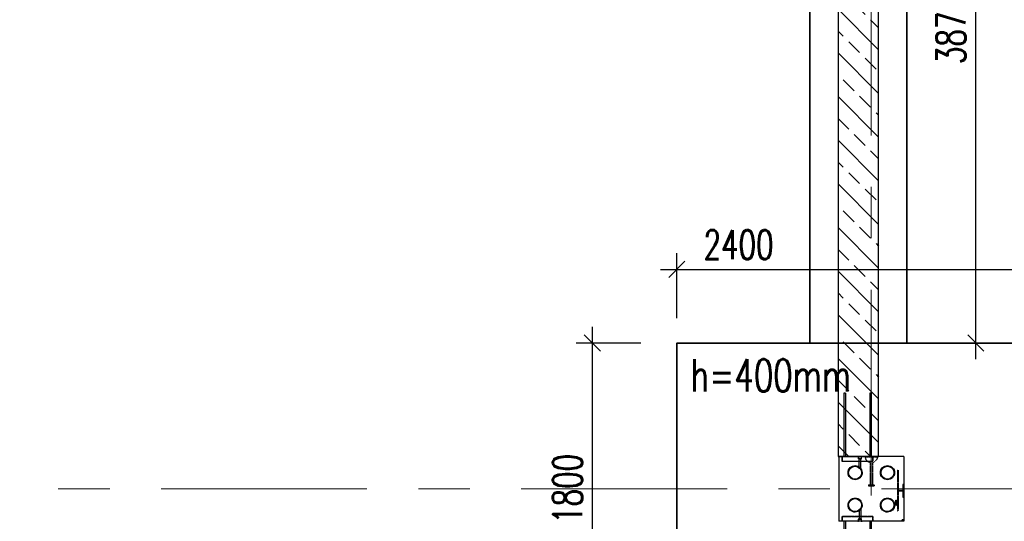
# Model space of a CAD drawing. Header units: millimetres. Extents: x 6071355 to 6728188, y -31956 to 56387.
# Tile 37 of 59: x 6100341 to 6106417, y 33683 to 36778. Entities that reach past the tile are written whole.
import ezdxf

# ---------------------------------------------------------------- set-up
doc = ezdxf.new("R2010")
doc.units = ezdxf.units.MM
doc.header["$MEASUREMENT"] = 0
doc.linetypes.add('DXK_LINE_DOT2', pattern=[3.9198, 1.9599, -1.9599])
doc.linetypes.add('Grid Line', pattern=[2222.5, 1270, -317.5, 317.5, -317.5])
doc.layers.add('A_wymiary', color=7, linetype='Continuous', lineweight=15, true_color=0x848484)
doc.layers.add('BZ_MUR_FUND', color=8, linetype='Continuous')
doc.layers.add('ELEMENTY', color=7, linetype='Continuous')
doc.layers.add('M_ŁAWY', color=3, linetype='Continuous', lineweight=35)
doc.layers.add('Standard 1350-A_01-RZUT PARTERU LUSTRO2_28_Nowe_MODO_A1_osie-1_Nr_pióra__7_Nr_pióra__7_Nr_pióra__7', color=7, linetype='Continuous', lineweight=18)
doc.styles.add('wymiar', font='romans.shx', dxfattribs={"width": 0.7})
doc.dimstyles.new('AB_100mm', dxfattribs={"dimscale": 100, "dimtxt": 1.8, "dimasz": 1, "dimexe": 1, "dimexo": 0, "dimtad": 1, "dimrnd": 1, "dimtxsty": 'wymiar', "dimblk": 'OBLIQUE', "dimcen": 2.5, "dimdle": 1, "dimclrd": 4, "dimclre": 4, "dimclrt": 3, "dimadec": 0, "dimazin": 0, "dimtfac": 1, "dimtix": 1, "dimtmove": 2, "dimatfit": 3, "dimfxl": 3, "dimfxlon": 1, "dimarcsym": 0})

# ---------------------------------------------------------------- blocks, each defined once
blk = doc.blocks.new('Part-86624973-182153 - 1482')
at = {"layer": 'ELEMENTY', "color": 2, "linetype": 'Continuous'}
for p, q in [((22370.1, 16825), (22370.1, 17225)), ((22370.1, 17225), (22770.1, 17225)), ((22770.1, 16825), (22770.1, 17225)), ((22370.1, 16825), (22770.1, 16825))]:
    blk.add_line(p, q, dxfattribs=at)
blk = doc.blocks.new('Part-86624973-182154 - 1482')
at = {"layer": 'ELEMENTY', "color": 1, "linetype": 'DXK_LINE_DOT2'}
for p, q in [((22770.1, 16835), (22760.1, 16835)), ((22760.1, 16825), (22760.1, 16835)), ((22770.1, 16825), (22770.1, 16835)), ((22770.1, 16825), (22760.1, 16825))]:
    blk.add_line(p, q, dxfattribs=at)
blk = doc.blocks.new('Part-86624973-182161 - 1482')
at = {"layer": 'ELEMENTY', "color": 1, "linetype": 'DXK_LINE_DOT2'}
for p, q in [((22582.2, 16860), (22578.2, 16860)), ((22578.2, 16860), (22578.2, 16830)), ((22582.2, 16860), (22582.2, 16830)), ((22582.2, 16830), (22578.2, 16830))]:
    blk.add_line(p, q, dxfattribs=at)
blk = doc.blocks.new('Part-86624973-182167 - 1482')
at = {"layer": 'ELEMENTY', "color": 1, "linetype": 'DXK_LINE_DOT2'}
for p, q in [((22740.1, 17205), (22740.1, 17015)), ((22770.1, 17205), (22740.1, 17205)), ((22741.1, 17016), (22741.1, 17204)), ((22741.1, 17204), (22770.1, 17204)), ((22770.1, 17204), (22770.1, 17205)), ((22740.1, 17015), (22770.1, 17015)), ((22770.1, 17016), (22741.1, 17016)), ((22770.1, 17015), (22770.1, 17016))]:
    blk.add_line(p, q, dxfattribs=at)
blk = doc.blocks.new('Part-86624973-182160 - 1482')
at = {"layer": 'ELEMENTY', "color": 1, "linetype": 'DXK_LINE_DOT2'}
for p, q in [((22540.2, 16830), (22540.2, 16825)), ((22540.2, 16830), (22620.2, 16830)), ((22540.2, 16825), (22620.2, 16825)), ((22620.2, 16830), (22620.2, 16825))]:
    blk.add_line(p, q, dxfattribs=at)
blk = doc.blocks.new('Part-86624973-182175 - 1482')
at = {"layer": 'ELEMENTY', "color": 2, "linetype": 'Continuous'}
for p, q in [((22670.2, 16874), (22640.2, 16874)), ((22640.2, 16874), (22640.2, 16870)), ((22670.2, 16870), (22640.2, 16870)), ((22670.2, 16874), (22670.2, 16870))]:
    blk.add_line(p, q, dxfattribs=at)
blk = doc.blocks.new('Part-86624973-182174 - 1482')
at = {"layer": 'ELEMENTY', "color": 1, "linetype": 'DXK_LINE_DOT2'}
for p, q in [((22445.1, 17100.5), (22385.1, 17100.5)), ((22385.1, 17089.5), (22385.1, 17100.5)), ((22445.1, 17089.5), (22385.1, 17089.5)), ((22445.1, 17089.5), (22445.1, 17100.5))]:
    blk.add_line(p, q, dxfattribs=at)
blk = doc.blocks.new('Part-86624973-182171 - 1482')
at = {"layer": 'ELEMENTY', "color": 2, "linetype": 'Continuous'}
for p, q in [((22370.1, 17103.3), (22370.1, 17108.3)), ((22370.1, 17108.3), (22371.1, 17108.3)), ((22384.1, 17103.3), (22370.1, 17103.3)), ((22370.1, 17081.8), (22370.1, 17086.8)), ((22370.1, 17086.8), (22384.1, 17086.8)), ((22371.1, 17081.8), (22370.1, 17081.8)), ((22371.1, 17108.3), (22371.1, 17104.3)), ((22371.1, 17104.3), (22385.1, 17104.3)), ((22385.1, 17085.8), (22371.1, 17085.8)), ((22371.1, 17081.8), (22371.1, 17085.8)), ((22384.1, 17086.8), (22384.1, 17103.3)), ((22385.1, 17104.3), (22385.1, 17085.8))]:
    blk.add_line(p, q, dxfattribs=at)
blk = doc.blocks.new('Part-86624973-182173 - 1482')
at = {"layer": 'ELEMENTY', "color": 1, "linetype": 'DXK_LINE_DOT2'}
for p, q in [((22445.1, 17100.5), (22385.1, 17100.5)), ((22385.1, 17089.5), (22385.1, 17100.5)), ((22445.1, 17089.5), (22385.1, 17089.5)), ((22445.1, 17089.5), (22445.1, 17100.5))]:
    blk.add_line(p, q, dxfattribs=at)
blk = doc.blocks.new('ReinforcementGroup-86624973-182168 - 1482')
at = {"layer": 'ELEMENTY', "color": 1, "linetype": 'Continuous'}
for p, q in [((22770.1, 17195), (23160.1, 17195)), ((22770.1, 17195), (23160.1, 17195)), ((22770.1, 17195), (23160.1, 17195)), ((22770.1, 17195), (23160.1, 17195)), ((22770.1, 17195), (23160.1, 17195)), ((22770.1, 17185), (23160.1, 17185)), ((22770.1, 17185), (23160.1, 17185)), ((22770.1, 17185), (23160.1, 17185)), ((22770.1, 17185), (23160.1, 17185)), ((22770.1, 17185), (23160.1, 17185)), ((23160.1, 17185), (23160.1, 17195)), ((23160.1, 17185), (23160.1, 17195)), ((23160.1, 17185), (23160.1, 17195)), ((23160.1, 17185), (23160.1, 17195)), ((23160.1, 17185), (23160.1, 17195)), ((22770.1, 17035), (23160.1, 17035)), ((22770.1, 17035), (23160.1, 17035)), ((22770.1, 17035), (23160.1, 17035)), ((22770.1, 17035), (23160.1, 17035)), ((22770.1, 17035), (23160.1, 17035)), ((22770.1, 17025), (23160.1, 17025)), ((22770.1, 17025), (23160.1, 17025)), ((22770.1, 17025), (23160.1, 17025)), ((22770.1, 17025), (23160.1, 17025)), ((22770.1, 17025), (23160.1, 17025)), ((23160.1, 17025), (23160.1, 17035)), ((23160.1, 17025), (23160.1, 17035)), ((23160.1, 17025), (23160.1, 17035)), ((23160.1, 17025), (23160.1, 17035)), ((23160.1, 17025), (23160.1, 17035))]:
    blk.add_line(p, q, dxfattribs=at)
blk = doc.blocks.new('Part-86624973-182156 - 1482')
at = {"layer": 'ELEMENTY', "color": 2, "linetype": 'Continuous'}
for radius, start, end in [(43.5, 22.5, 202.5), (40, 337.5, 157.5), (43.5, 202.5, 22.5), (40, 157.5, 337.5)]:
    blk.add_arc((22670.1, 16925), radius, start, end, dxfattribs=at)
blk = doc.blocks.new('ReinforcementGroup-86624973-182170 - 1482')
at = {"layer": 'ELEMENTY', "color": 1, "linetype": 'Continuous'}
for p, q in [((21980.1, 17185), (21980.1, 17195)), ((21980.1, 17195), (22370.1, 17195)), ((21980.1, 17185), (21980.1, 17195)), ((21980.1, 17195), (22370.1, 17195)), ((21980.1, 17185), (21980.1, 17195)), ((21980.1, 17195), (22370.1, 17195)), ((21980.1, 17185), (21980.1, 17195)), ((21980.1, 17195), (22370.1, 17195)), ((21980.1, 17185), (21980.1, 17195)), ((21980.1, 17195), (22370.1, 17195)), ((21980.1, 17185), (22370.1, 17185)), ((21980.1, 17185), (22370.1, 17185)), ((21980.1, 17185), (22370.1, 17185)), ((21980.1, 17185), (22370.1, 17185)), ((21980.1, 17185), (22370.1, 17185)), ((21980.1, 17025), (21980.1, 17035)), ((21980.1, 17035), (22370.1, 17035)), ((21980.1, 17025), (21980.1, 17035)), ((21980.1, 17035), (22370.1, 17035)), ((21980.1, 17025), (21980.1, 17035)), ((21980.1, 17035), (22370.1, 17035)), ((21980.1, 17025), (21980.1, 17035)), ((21980.1, 17035), (22370.1, 17035)), ((21980.1, 17025), (21980.1, 17035)), ((21980.1, 17035), (22370.1, 17035)), ((21980.1, 17025), (22370.1, 17025)), ((21980.1, 17025), (22370.1, 17025)), ((21980.1, 17025), (22370.1, 17025)), ((21980.1, 17025), (22370.1, 17025)), ((21980.1, 17025), (22370.1, 17025))]:
    blk.add_line(p, q, dxfattribs=at)
blk = doc.blocks.new('Part-86624973-182162 - 1482')
at = {"layer": 'ELEMENTY', "color": 1, "linetype": 'DXK_LINE_DOT2'}
for p, q in [((22455.2, 16864), (22455.2, 16860)), ((22455.2, 16864), (22705.2, 16864)), ((22455.2, 16860), (22705.2, 16860)), ((22705.2, 16864), (22705.2, 16860))]:
    blk.add_line(p, q, dxfattribs=at)
blk = doc.blocks.new('Part-86624973-182159 - 1482')
at = {"layer": 'ELEMENTY', "color": 1, "linetype": 'DXK_LINE_DOT2'}
for p, q in [((22370.1, 17063), (22377.7, 17062.3)), ((22370.1, 17063), (22370.1, 16987)), ((22370.1, 17061.2), (22377.7, 17060.4)), ((22370.1, 17055.8), (22377.7, 17055.1)), ((22370.1, 17047.4), (22377.7, 17046.9)), ((22370.1, 17036.8), (22377.7, 17036.5)), ((22370.1, 17025), (22377.7, 17025)), ((22377.7, 17062.3), (22385.3, 17059.9)), ((22385.3, 17059.9), (22392.9, 17055.4)), ((22400.5, 17047.8), (22392.9, 17055.4)), ((22404.3, 17041.6), (22400.5, 17047.8)), ((22406.6, 17035.7), (22404.3, 17041.6)), ((22407.3, 17032), (22406.6, 17035.7)), ((22406.6, 17014.4), (22407.3, 17018)), ((22407.3, 17032), (22545.1, 17032)), ((22407.3, 17018), (22545.1, 17018)), ((22545.1, 17042.5), (22551.1, 17042.5)), ((22545.1, 17042.5), (22545.1, 17007.5)), ((22551.1, 17042.5), (22551.1, 17042.2)), ((22551.1, 17042.2), (22551.1, 17041.5)), ((22551.1, 17041.5), (22551.1, 17007.5)), ((22370.1, 17013.3), (22377.7, 17013.5)), ((22370.1, 17002.7), (22377.7, 17003.1)), ((22370.1, 16994.3), (22377.7, 16994.9)), ((22370.1, 16988.9), (22377.7, 16989.6)), ((22370.1, 16987), (22377.7, 16987.8)), ((22377.7, 16987.8), (22385.3, 16990.2)), ((22385.3, 16990.2), (22392.9, 16994.6)), ((22392.9, 16994.6), (22400.5, 17002.2)), ((22400.5, 17002.2), (22404.3, 17008.4)), ((22404.3, 17008.4), (22406.6, 17014.4)), ((22545.1, 17007.5), (22551.1, 17007.5))]:
    blk.add_line(p, q, dxfattribs=at)
blk = doc.blocks.new('Part-86624973-182155 - 1482')
at = {"layer": 'ELEMENTY', "color": 2, "linetype": 'Continuous'}
for radius, start, end in [(43.5, 22.5, 202.5), (40, 337.5, 157.5), (43.5, 202.5, 22.5), (40, 157.5, 337.5)]:
    blk.add_arc((22470.1, 16925), radius, start, end, dxfattribs=at)
blk = doc.blocks.new('Part-86624973-182157 - 1482')
at = {"layer": 'ELEMENTY', "color": 2, "linetype": 'Continuous'}
for radius, start, end in [(43.5, 22.5, 202.5), (43.5, 202.5, 22.5), (40, 157.5, 337.5), (40, 337.5, 157.5)]:
    blk.add_arc((22670.1, 17125), radius, start, end, dxfattribs=at)
blk = doc.blocks.new('Part-86624973-182158 - 1482')
at = {"layer": 'ELEMENTY', "color": 2, "linetype": 'Continuous'}
for radius, start, end in [(43.5, 22.5, 202.5), (43.5, 202.5, 22.5), (40, 157.5, 337.5), (40, 337.5, 157.5)]:
    blk.add_arc((22470.1, 17125), radius, start, end, dxfattribs=at)
blk = doc.blocks.new('Part-86624973-182163 - 1482')
at = {"layer": 'ELEMENTY', "color": 2, "linetype": 'Continuous'}
for p, q in [((22755.1, 17085.8), (22755.1, 17104.3)), ((22755.1, 17104.3), (22769.1, 17104.3)), ((22769.1, 17085.8), (22755.1, 17085.8)), ((22770.1, 17103.3), (22756.1, 17103.3)), ((22756.1, 17103.3), (22756.1, 17086.8)), ((22756.1, 17086.8), (22770.1, 17086.8)), ((22770.1, 17108.3), (22769.1, 17108.3)), ((22769.1, 17108.3), (22769.1, 17104.3)), ((22769.1, 17081.8), (22769.1, 17085.8)), ((22770.1, 17081.8), (22769.1, 17081.8)), ((22770.1, 17108.3), (22770.1, 17103.3)), ((22770.1, 17086.8), (22770.1, 17081.8))]:
    blk.add_line(p, q, dxfattribs=at)
blk = doc.blocks.new('Part-86624973-182164 - 1482')
at = {"layer": 'ELEMENTY', "color": 1, "linetype": 'DXK_LINE_DOT2'}
for p, q in [((22695.1, 17100.5), (22695.1, 17089.5)), ((22695.1, 17100.5), (22755.1, 17100.5)), ((22695.1, 17089.5), (22755.1, 17089.5)), ((22755.1, 17100.5), (22755.1, 17089.5))]:
    blk.add_line(p, q, dxfattribs=at)
blk = doc.blocks.new('Part-86624973-182165 - 1482')
at = {"layer": 'ELEMENTY', "color": 1, "linetype": 'DXK_LINE_DOT2'}
for p, q in [((22695.1, 17100.5), (22695.1, 17089.5)), ((22695.1, 17100.5), (22755.1, 17100.5)), ((22695.1, 17089.5), (22755.1, 17089.5)), ((22755.1, 17100.5), (22755.1, 17089.5))]:
    blk.add_line(p, q, dxfattribs=at)
blk = doc.blocks.new('Part-86624973-182166 - 1482')
at = {"layer": 'ELEMENTY', "color": 1, "linetype": 'DXK_LINE_DOT2'}
for p, q in [((22695.1, 17100.5), (22695.1, 17089.5)), ((22695.1, 17100.5), (22755.1, 17100.5)), ((22695.1, 17089.5), (22755.1, 17089.5)), ((22755.1, 17100.5), (22755.1, 17089.5))]:
    blk.add_line(p, q, dxfattribs=at)
blk = doc.blocks.new('Part-86624973-182169 - 1482')
at = {"layer": 'ELEMENTY', "color": 1, "linetype": 'DXK_LINE_DOT2'}
for p, q in [((22400.1, 17205), (22370.1, 17205)), ((22370.1, 17205), (22370.1, 17204)), ((22370.1, 17204), (22399.1, 17204)), ((22399.1, 17204), (22399.1, 17016)), ((22400.1, 17015), (22400.1, 17205)), ((22399.1, 17016), (22370.1, 17016)), ((22370.1, 17016), (22370.1, 17015)), ((22370.1, 17015), (22400.1, 17015))]:
    blk.add_line(p, q, dxfattribs=at)
blk = doc.blocks.new('Part-86624973-182172 - 1482')
at = {"layer": 'ELEMENTY', "color": 1, "linetype": 'DXK_LINE_DOT2'}
for p, q in [((22445.1, 17100.5), (22385.1, 17100.5)), ((22385.1, 17089.5), (22385.1, 17100.5)), ((22445.1, 17089.5), (22385.1, 17089.5)), ((22445.1, 17089.5), (22445.1, 17100.5))]:
    blk.add_line(p, q, dxfattribs=at)
blk = doc.blocks.new('_Oblique')
at = {"color": 0, "linetype": 'ByBlock', "lineweight": -2}
blk.add_line((-0.5, -0.5), (0.5, 0.5), dxfattribs=at)
blk = doc.blocks.new('*D12844')
at = {"layer": 'A_wymiary', "color": 4, "lineweight": -2}
for p, q in [((6103874.4, 34882.8), (6103874.4, 32882.8)), ((6104174.4, 34782.8), (6103774.4, 34782.8)), ((6104174.4, 32982.8), (6103774.4, 32982.8))]:
    blk.add_line(p, q, dxfattribs=at)
at = {"layer": 'Defpoints', "color": 0}
for p in [(6104396.4, 34782.8), (6103874.4, 32982.8), (6104396.4, 32982.8)]:
    blk.add_point(p, dxfattribs=at)
at = {"layer": 'A_wymiary', "color": 4, "lineweight": -2, "xscale": 100, "yscale": 100, "zscale": 100}
for p, rotation in [((6103874.4, 34782.8), 90), ((6103874.4, 32982.8), 270)]:
    blk.add_blockref('_Oblique', p, dxfattribs=dict(at, rotation=rotation))
at = {"layer": 'A_wymiary', "color": 3, "insert": (6103721.9, 33882.8), "char_height": 180, "attachment_point": 5, "rotation": 90, "style": 'wymiar'}
blk.add_mtext('1800', dxfattribs=at)
blk = doc.blocks.new('*D12845')
at = {"layer": 'A_wymiary', "color": 4, "lineweight": -2}
for p, q in [((6104396.4, 34937.3), (6104396.4, 35337.3)), ((6106796.4, 34937.3), (6106796.4, 35337.3)), ((6104296.4, 35237.3), (6106896.4, 35237.3))]:
    blk.add_line(p, q, dxfattribs=at)
at = {"layer": 'Defpoints', "color": 0}
for p in [(6106796.4, 35237.3), (6104396.4, 34782.8), (6106796.4, 34782.8)]:
    blk.add_point(p, dxfattribs=at)
at = {"layer": 'A_wymiary', "color": 4, "lineweight": -2, "xscale": 100, "yscale": 100, "zscale": 100, "rotation": 180}
blk.add_blockref('_Oblique', (6104396.4, 35237.3), dxfattribs=at)
at = {"layer": 'A_wymiary', "color": 4, "lineweight": -2, "xscale": 100, "yscale": 100, "zscale": 100}
blk.add_blockref('_Oblique', (6106796.4, 35237.3), dxfattribs=at)
at = {"layer": 'A_wymiary', "color": 3, "insert": (6104777.2, 35389.8), "char_height": 180, "attachment_point": 5, "style": 'wymiar'}
blk.add_mtext('2400', dxfattribs=at)
blk = doc.blocks.new('*D12880')
at = {"layer": 'A_wymiary', "color": 4, "lineweight": -2}
for p, q in [((6085894.2, 38474.9), (6085697.3, 38126.8)), ((6085659.5, 38263), (6104161.6, 27798.6)), ((6104222.2, 28109), (6104025.3, 27760.8))]:
    blk.add_line(p, q, dxfattribs=at)
at = {"layer": 'Defpoints', "color": 0}
for p in [(6086068.3, 38782.8), (6104396.4, 28416.9), (6104074.6, 27847.9)]:
    blk.add_point(p, dxfattribs=at)
at = {"layer": 'A_wymiary', "color": 4, "lineweight": -2, "xscale": 100, "yscale": 100, "zscale": 100}
for p, rotation in [((6085746.5, 38213.8), 150.5084647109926), ((6104074.6, 27847.9), 330.5084647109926)]:
    blk.add_blockref('_Oblique', p, dxfattribs=dict(at, rotation=rotation))
at = {"layer": 'A_wymiary', "color": 3, "insert": (6094985.6, 33163.6), "char_height": 180, "attachment_point": 5, "rotation": 330.50846, "style": 'wymiar'}
blk.add_mtext('21056', dxfattribs=at)
blk = doc.blocks.new('*D12893')
at = {"layer": 'A_wymiary', "color": 4, "lineweight": -2}
for p, q in [((6106241.2, 34682.8), (6106241.2, 38757.8)), ((6105941.2, 38657.8), (6106341.2, 38657.8)), ((6105941.2, 34782.8), (6106341.2, 34782.8))]:
    blk.add_line(p, q, dxfattribs=at)
at = {"layer": 'Defpoints', "color": 0}
for p in [(6105816.4, 38657.8), (6106241.2, 38657.8), (6105816.4, 34782.8)]:
    blk.add_point(p, dxfattribs=at)
at = {"layer": 'A_wymiary', "color": 4, "lineweight": -2, "xscale": 100, "yscale": 100, "zscale": 100}
for p, rotation in [((6106241.2, 38657.8), 90), ((6106241.2, 34782.8), 270)]:
    blk.add_blockref('_Oblique', p, dxfattribs=dict(at, rotation=rotation))
at = {"layer": 'A_wymiary', "color": 3, "insert": (6106088.7, 36720.3), "char_height": 180, "attachment_point": 5, "rotation": 90, "style": 'wymiar'}
blk.add_mtext('3875', dxfattribs=at)

msp = doc.modelspace()

# ---------------------------------------------------------------- hatches: boundary and pattern name
at = {"layer": 'BZ_MUR_FUND', "transparency": 33554687}
h = msp.add_hatch(dxfattribs=at)
h.set_pattern_fill('ANSI33', color=256, scale=30, angle=270, style=0)
h.set_pattern_definition([(315, (6345061.6, 285877.98), (134.70384, 134.70384), []), (315, (6345061.6, 285743.27), (134.70384, 134.70384), [95.25, -47.625])])
h.paths.add_polyline_path([(6105391.364, 39482.805), (6105391.364, 34082.805), (6105641.364, 34082.805), (6105641.364, 39482.805)])

# ---------------------------------------------------------------- linework, layer by layer
msp.add_lwpolyline([(6105391.364, 39482.805), (6105391.364, 34082.805), (6105641.364, 34082.805), (6105641.364, 39482.805)], close=True, dxfattribs=at)
at = {"layer": 'M_ŁAWY', "color": 4}
for points in [[(6105216.364, 38657.793), (6105216.364, 34782.805)], [(6105816.364, 38657.793), (6105816.364, 34782.805)], [(6106796.364, 34782.805), (6104396.364, 34782.805), (6104396.364, 32982.805), (6106796.364, 32982.805), (6106796.364, 34782.805)]]:
    msp.add_lwpolyline(points, dxfattribs=at)
at = {"layer": 'Standard 1350-A_01-RZUT PARTERU LUSTRO2_28_Nowe_MODO_A1_osie-1_Nr_pióra__7_Nr_pióra__7_Nr_pióra__7', "color": 7, "linetype": 'Grid Line', "lineweight": 18}
for p, q in [((6105596.364, 55114.428), (6105596.364, -31556.201)), ((6124708.5, 33882.834), (6079489.176, 33882.834))]:
    msp.add_line(p, q, dxfattribs=at)

# ---------------------------------------------------------------- block references
at = {"xscale": -1, "rotation": 89.99999999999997}
for name in ['ReinforcementGroup-86624973-182170 - 1482', 'Part-86624973-182153 - 1482', 'Part-86624973-182169 - 1482', 'Part-86624973-182171 - 1482', 'Part-86624973-182174 - 1482', 'Part-86624973-182173 - 1482', 'Part-86624973-182172 - 1482', 'Part-86624973-182159 - 1482', 'Part-86624973-182158 - 1482', 'Part-86624973-182155 - 1482', 'Part-86624973-182162 - 1482', 'Part-86624973-182160 - 1482', 'Part-86624973-182161 - 1482', 'Part-86624973-182157 - 1482', 'Part-86624973-182156 - 1482', 'Part-86624973-182175 - 1482', 'Part-86624973-182164 - 1482', 'Part-86624973-182165 - 1482', 'Part-86624973-182166 - 1482', 'Part-86624973-182167 - 1482', 'ReinforcementGroup-86624973-182168 - 1482', 'Part-86624973-182163 - 1482', 'Part-86624973-182154 - 1482']:
    msp.add_blockref(name, (6122621.38, 56452.981), dxfattribs=at)

# ---------------------------------------------------------------- texts
at = {"layer": 'A_wymiary', "color": 3, "style": 'wymiar', "width": 0.7}
msp.add_text('h=400mm', height=200, dxfattribs=at).set_placement((6104481.591, 34483.294))

# ---------------------------------------------------------------- dimensions: what is measured, and where the dimension line sits
at = {"layer": 'A_wymiary'}
dim = msp.add_aligned_dim(p1=(6086068.317, 38782.805), p2=(6104396.364, 28416.869), distance=-653.695, dimstyle='AB_100mm', dxfattribs=at)
dim.commit()
dim.dimension.update_dxf_attribs({"geometry": '*D12880', "text_midpoint": (6094985.605, 33163.583)})
for base, p1, p2, picture, middle in [((6106241.203, 38657.793), (6105816.364, 34782.805), (6105816.364, 38657.793), '*D12893', (6106088.703, 36720.299)), ((6103874.354, 32982.805), (6104396.364, 34782.805), (6104396.364, 32982.805), '*D12844', (6103721.854, 33882.805))]:
    dim = msp.add_linear_dim(base=base, p1=p1, p2=p2, angle=90, dimstyle='AB_100mm', dxfattribs=at)
    dim.commit()
    dim.dimension.update_dxf_attribs({"geometry": picture, "text_midpoint": middle})
dim = msp.add_linear_dim(base=(6106796.364, 35237.258), p1=(6104396.364, 34782.805), p2=(6106796.364, 34782.805), dimstyle='AB_100mm', dxfattribs=at)
dim.commit()
dim.dimension.update_dxf_attribs({"geometry": '*D12845', "text_midpoint": (6104777.166, 35389.758), "dimtype": 160})

doc.saveas('drawing.dxf')
